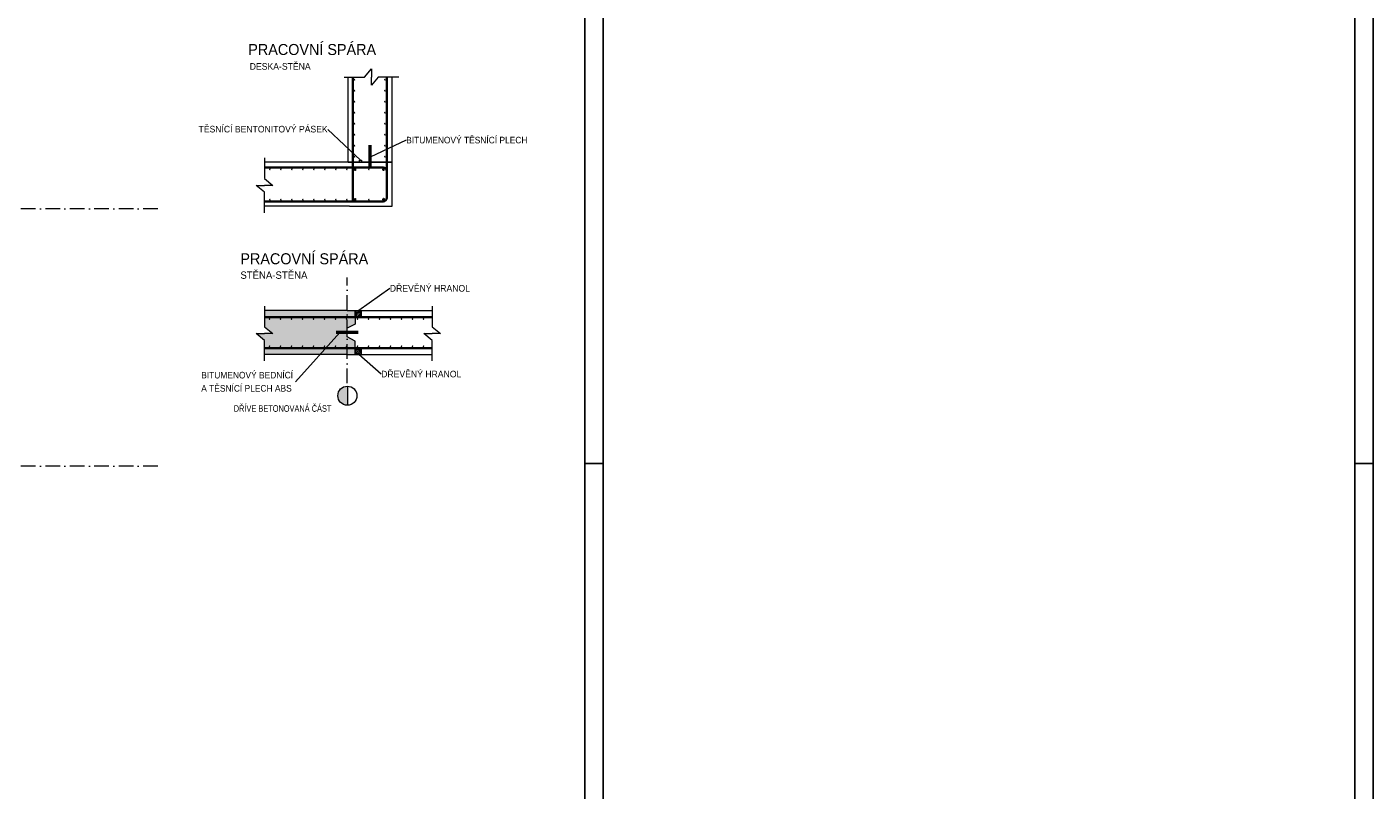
# Model space of a CAD drawing. Header units: millimetres. Extents: x 0 to 78750, y 0 to 63000.
# Tile 22 of 23: x 51212 to 78750, y 15600 to 31201. Entities that reach past the tile are written whole.
import ezdxf
from ezdxf.enums import TextEntityAlignment as Align

# ---------------------------------------------------------------- set-up
doc = ezdxf.new("R2010")
doc.units = ezdxf.units.MM
doc.header["$LTSCALE"] = 1000
for name, pattern in [('Carkovana', [0.21, 0.15, -0.06]), ('Cerchovana 2x', [0.5, 0.3, -0.1, 0, -0.1]), ('Teckovana', [0.06, 0, -0.06])]:
    doc.linetypes.add(name, pattern=pattern)
for name, color, linetype, lineweight in [('AM_6', 2, 'Continuous', 35), ('Filling', 7, 'Continuous', 13), ('Obecné01', 7, 'Continuous', 13), ('Rastr', 30, 'Teckovana', 18), ('Stěna', 7, 'Continuous', 35)]:
    doc.layers.add(name, color=color, linetype=linetype, lineweight=lineweight)
doc.layers.add('Plošné základy', color=7, linetype='Continuous')
doc.layers.add('Standard', color=7, linetype='Continuous')
doc.styles.add('ARIAL', font='arial.ttf')

msp = doc.modelspace()

# ---------------------------------------------------------------- hatches: boundary and pattern name
at = {"layer": 'AM_6', "linetype": 'Carkovana', "lineweight": 5, "transparency": 33554687}
for points in [[(58232, 28519), (58219, 28545), (58216, 28537)], [(58232, 28519), (58216, 28537), (58224, 28522)], [(58224, 28522), (58216, 28537), (58218, 28529)], [(58240, 28520), (58226, 28551), (58219, 28545)], [(58240, 28520), (58219, 28545), (58232, 28519)], [(58247, 28526), (58235, 28552), (58226, 28551)], [(58247, 28526), (58226, 28551), (58240, 28520)], [(58250, 28534), (58243, 28550), (58235, 28552)], [(58250, 28534), (58235, 28552), (58247, 28526)], [(58243, 28550), (58250, 28534), (58248, 28543)]]:
    msp.add_hatch(color=7, dxfattribs=at).paths.add_polyline_path(points)
at = {"layer": 'Filling', "linetype": 'Carkovana', "lineweight": 18, "true_color": 0xababab, "transparency": 33554687}
for points in [[(56073, 24507), (57927, 24507), (57927, 24779), (57762, 24864), (57762, 25040), (57927, 25124), (57927, 25407), (56073, 25407), (56073, 25072), (56242, 24932), (55903, 24932), (56073, 24792)], [(57739, 23855), (57712, 23849), (57686, 23839), (57661, 23826), (57639, 23809), (57619, 23789), (57602, 23767), (57589, 23743), (57579, 23717), (57574, 23689), (57572, 23662), (57574, 23634), (57579, 23607), (57589, 23581), (57602, 23556), (57619, 23534), (57639, 23514), (57661, 23498), (57686, 23484), (57712, 23475), (57739, 23469), (57767, 23467), (57768, 23467), (57768, 23857), (57767, 23857)]]:
    msp.add_hatch(color=253, dxfattribs=at).paths.add_polyline_path(points)

# ---------------------------------------------------------------- linework, layer by layer
at = {"layer": 'AM_6', "color": 7, "linetype": 'Continuous', "lineweight": 5, "transparency": 33554687}
for p, q in [((57365, 29107), (58038, 28476)), ((58970, 28883), (58233, 28536)), ((58636, 25853), (58002, 25407)), ((56704, 23943), (57615, 24952)), ((58459, 24100), (58002, 24507))]:
    msp.add_line(p, q, dxfattribs=at)
msp.add_circle((58233, 28536), 16.9, dxfattribs=at)
at = {"layer": 'Plošné základy', "color": 7, "linetype": 'Continuous', "lineweight": 50, "transparency": 33554687}
for p, q in [((58233, 28332), (58233, 28782)), ((57987, 24952), (57537, 24952))]:
    msp.add_line(p, q, dxfattribs=at)
at = {"layer": 'Plošné základy', "color": 7, "linetype": 'Continuous', "lineweight": 18, "transparency": 33554687}
for p, q in [((57927, 25275), (57927, 25124)), ((57927, 24628), (57927, 24779))]:
    msp.add_line(p, q, dxfattribs=at)
at = {"layer": 'Rastr', "color": 7, "linetype": 'Cerchovana 2x', "lineweight": 5, "transparency": 33554687}
for p, q in [((53891, 27480), (1242, 27480)), ((53891, 22220), (1242, 22220))]:
    msp.add_line(p, q, dxfattribs=at)
at = {"layer": 'Standard', "color": 7, "linetype": 'Continuous', "lineweight": 5, "transparency": 33554687}
for p, q in [((58119, 30177), (58258, 30347)), ((58258, 30347), (58258, 30177)), ((57699, 30177), (58119, 30177)), ((58398, 30177), (58258, 30008)), ((58258, 30008), (58258, 30177)), ((58818, 30177), (58398, 30177)), ((56073, 28522), (56073, 28102)), ((56073, 28102), (56243, 27962)), ((56073, 27822), (55903, 27962)), ((55903, 27962), (56073, 27962)), ((56243, 27962), (56073, 27962)), ((56073, 27402), (56073, 27822)), ((56073, 25492), (56073, 25072)), ((57932, 25350), (57935, 25359)), ((57935, 25359), (57938, 25368)), ((57938, 25368), (57943, 25376)), ((57941, 25324), (57946, 25337)), ((57943, 25376), (57948, 25383)), ((57946, 25337), (57953, 25349)), ((57948, 25383), (57954, 25390)), ((57953, 25349), (57957, 25355)), ((57954, 25390), (57961, 25395)), ((57957, 25355), (57962, 25361)), ((57961, 25395), (57969, 25400)), ((57962, 25361), (57968, 25366)), ((57968, 25366), (57974, 25371)), ((57969, 25400), (57978, 25405)), ((57971, 25326), (57980, 25338)), ((57974, 25371), (57990, 25379)), ((57980, 25338), (57990, 25348)), ((57990, 25379), (58007, 25385)), ((57990, 25348), (58002, 25356)), ((58002, 25356), (58015, 25361)), ((58007, 25385), (58026, 25389)), ((58015, 25361), (58029, 25364)), ((58016, 25330), (58030, 25336)), ((58026, 25389), (58044, 25391)), ((58029, 25364), (58032, 25364)), ((58030, 25336), (58034, 25336)), ((58032, 25364), (58035, 25364)), ((58034, 25336), (58039, 25336)), ((58035, 25364), (58039, 25364)), ((58039, 25364), (58042, 25363)), ((58039, 25336), (58043, 25336)), ((58043, 25336), (58047, 25336)), ((59502, 25492), (59502, 25072)), ((56073, 25072), (56242, 24932)), ((57933, 25297), (57937, 25310)), ((57937, 25310), (57941, 25324)), ((57953, 25284), (57958, 25298)), ((57958, 25298), (57964, 25312)), ((57964, 25312), (57971, 25326)), ((57983, 25285), (57993, 25302)), ((57993, 25302), (58004, 25318)), ((58004, 25318), (58016, 25330)), ((58010, 25282), (58013, 25288)), ((58013, 25288), (58016, 25294)), ((58016, 25294), (58020, 25300)), ((58020, 25300), (58025, 25305)), ((58025, 25305), (58026, 25306)), ((58026, 25306), (58028, 25307)), ((58028, 25307), (58030, 25308)), ((58030, 25308), (58032, 25309)), ((58032, 25309), (58035, 25310)), ((58035, 25310), (58039, 25310)), ((58039, 25310), (58043, 25310)), ((58043, 25310), (58047, 25309)), ((59502, 25072), (59672, 24932)), ((56073, 24792), (55903, 24932)), ((55903, 24932), (56073, 24932)), ((56242, 24932), (56073, 24932)), ((56073, 24372), (56073, 24792)), ((59502, 24792), (59332, 24932)), ((59332, 24932), (59502, 24932)), ((59672, 24932), (59502, 24932)), ((59502, 24372), (59502, 24792)), ((57931, 24586), (57933, 24593)), ((57933, 24593), (57935, 24599)), ((57933, 24530), (57937, 24544)), ((57935, 24599), (57938, 24604)), ((57937, 24544), (57941, 24557)), ((57938, 24604), (57942, 24608)), ((57941, 24557), (57946, 24571)), ((57942, 24608), (57946, 24611)), ((57946, 24611), (57950, 24613)), ((57946, 24571), (57953, 24583)), ((57950, 24613), (57955, 24614)), ((57950, 24512), (57956, 24528)), ((57953, 24583), (57957, 24589)), ((57955, 24614), (57960, 24615)), ((57956, 24528), (57962, 24543)), ((57957, 24589), (57962, 24595)), ((57962, 24595), (57968, 24600)), ((57962, 24543), (57970, 24558)), ((57968, 24600), (57974, 24604)), ((57970, 24558), (57980, 24571)), ((57974, 24604), (57984, 24608)), ((57980, 24571), (57990, 24581)), ((57983, 24519), (57993, 24536)), ((57984, 24608), (57994, 24611)), ((57990, 24581), (58002, 24589)), ((57993, 24536), (58004, 24552)), ((57994, 24611), (58005, 24612)), ((58002, 24589), (58015, 24595)), ((58004, 24552), (58016, 24564)), ((58005, 24612), (58016, 24613)), ((58010, 24516), (58013, 24522)), ((58013, 24522), (58016, 24528)), ((58015, 24595), (58029, 24597)), ((58016, 24564), (58030, 24570)), ((58016, 24528), (58020, 24534)), ((58020, 24534), (58025, 24539)), ((58025, 24539), (58026, 24540)), ((58026, 24540), (58028, 24541)), ((58028, 24541), (58030, 24542)), ((58029, 24597), (58032, 24598)), ((58030, 24570), (58034, 24570)), ((58030, 24542), (58032, 24543)), ((58032, 24598), (58035, 24597)), ((58032, 24543), (58035, 24544)), ((58034, 24570), (58039, 24570)), ((58035, 24597), (58039, 24597)), ((58035, 24544), (58039, 24544)), ((58039, 24597), (58042, 24597)), ((58039, 24570), (58043, 24570)), ((58039, 24544), (58043, 24543)), ((58043, 24570), (58047, 24570)), ((58043, 24543), (58047, 24543)), ((57767, 23857), (57767, 23467))]:
    msp.add_line(p, q, dxfattribs=at)
at = {"layer": 'Standard', "color": 7, "linetype": 'Continuous', "lineweight": 18, "transparency": 33554687}
for p, q in [((57783, 28437), (57783, 30177)), ((58683, 27537), (58683, 30177)), ((57783, 28437), (56073, 28437)), ((58017, 28437), (58017, 28476)), ((58017, 28476), (58036, 28476)), ((58036, 28437), (58017, 28437)), ((58036, 28476), (58055, 28476)), ((58055, 28437), (58036, 28437)), ((58055, 28476), (58055, 28437)), ((57813, 27537), (56073, 27537)), ((57813, 27537), (58683, 27537)), ((57762, 25407), (56073, 25407)), ((57762, 25407), (59502, 25407)), ((57927, 25275), (57927, 25407)), ((57927, 25407), (58047, 25407)), ((58047, 25407), (58047, 25275)), ((57927, 25124), (57762, 25040)), ((58047, 25275), (57927, 25275)), ((57762, 24864), (57762, 25040)), ((57927, 24779), (57762, 24864)), ((57927, 24507), (57927, 24628)), ((57927, 24628), (58047, 24628)), ((58047, 24628), (58047, 24507)), ((57762, 24507), (56073, 24507)), ((57762, 24507), (59502, 24507)), ((58047, 24507), (57927, 24507))]:
    msp.add_line(p, q, dxfattribs=at)
at = {"layer": 'Standard', "color": 176, "linetype": 'Continuous', "lineweight": 35, "transparency": 33554687}
for p, q in [((57881, 30177), (57881, 27642)), ((58574, 30177), (58574, 27702)), ((56073, 28328), (58499, 28328)), ((58574, 28253), (58574, 27710)), ((56073, 27635), (58499, 27635)), ((56073, 25268), (59502, 25268)), ((56073, 24635), (59502, 24635))]:
    msp.add_line(p, q, dxfattribs=at)
at = {"layer": 'Standard', "color": 7, "linetype": 'Continuous', "lineweight": -3, "transparency": 33554687}
msp.add_line((57783, 28437), (58683, 28437), dxfattribs=at)
at = {"layer": 'Standard', "color": 7, "linetype": 'Cerchovana 2x', "lineweight": 5, "transparency": 33554687}
msp.add_line((57762, 23917), (57762, 26077), dxfattribs=at)
at = {"layer": 'Standard', "color": 176, "linetype": 'Continuous', "lineweight": 35, "transparency": 33554687}
for centre in [(57917, 30122), (58540, 30122), (57917, 29896), (58540, 29896), (57917, 29671), (58540, 29671), (57917, 29446), (57917, 29221), (58540, 29446), (58540, 29221), (57917, 28996), (58540, 28996), (57917, 28771), (58540, 28771), (57917, 28546), (58540, 28546), (56186, 28293), (56411, 28293), (56636, 28293), (56861, 28293), (57086, 28293), (57311, 28293), (57536, 28293), (57761, 28293), (58211, 28293), (56186, 27671), (56411, 27671), (56636, 27671), (56861, 27671), (57086, 27671), (57311, 27671), (57536, 27671), (57761, 27671), (58211, 27671), (56179, 25233), (56404, 25233), (56629, 25233), (56854, 25233), (57079, 25233), (57304, 25233), (57529, 25233), (57754, 25233), (57979, 25233), (58204, 25233), (58429, 25233), (58654, 25233), (58879, 25233), (59104, 25233), (59329, 25233), (56179, 24671), (56404, 24671), (56629, 24671), (56854, 24671), (57079, 24671), (57304, 24671), (57529, 24671), (57754, 24671), (57979, 24671), (58204, 24671), (58429, 24671), (58654, 24671), (58879, 24671), (59104, 24671), (59329, 24671)]:
    msp.add_circle(centre, 0.15, dxfattribs=at)
at = {"layer": 'Standard', "color": 176, "linetype": 'Continuous', "lineweight": 50, "transparency": 33554687}
for centre in [(57924, 28286), (58509, 28286), (57925, 27671), (58510, 27671)]:
    msp.add_circle(centre, 0.15, dxfattribs=at)
at = {"layer": 'Standard', "color": 7, "linetype": 'Continuous', "lineweight": 18, "transparency": 33554687}
msp.add_circle((57767, 23662), 195, dxfattribs=at)
at = {"layer": 'Standard', "color": 176, "linetype": 'Continuous', "lineweight": 35, "transparency": 33554687}
for centre, start, end in [((58499, 28253), 0, 90), ((58499, 27710), 270, 0)]:
    msp.add_arc(centre, 75, start, end, dxfattribs=at)
at = {"layer": 'Stěna', "color": 7, "linetype": 'Continuous', "lineweight": -3, "transparency": 33554687}
for p, q in [((62625, 22275), (63000, 22275)), ((78375, 22275), (78750, 22275))]:
    msp.add_line(p, q, dxfattribs=at)
for points in [[(0, 0), (63000, 0), (63000, 63000), (0, 63000), (0, 0)], [(0, 0), (78750, 0), (78750, 63000), (0, 63000), (0, 0)], [(375, 375), (62625, 375), (62625, 62625), (375, 62625), (375, 375)], [(375, 375), (78375, 375), (78375, 62625), (375, 62625), (375, 375)]]:
    msp.add_lwpolyline(points, close=True, dxfattribs=at)

# ---------------------------------------------------------------- texts
at = {"layer": 'AM_6', "color": 7, "linetype": 'Continuous', "lineweight": 5, "transparency": 33554687, "style": 'ARIAL'}
for s, width, p, p2 in [('TĚSNÍCÍ BENTONITOVÝ PÁSEK', 0.934343, (54723, 29044), (57365, 29044)), ('BITUMENOVÝ TĚSNÍCÍ PLECH', 0.91133, (58970, 28820), (61451, 28820)), ('DŘEVĚNÝ HRANOL', 0.937921, (58636, 25790), (60276, 25790)), ('BITUMENOVÝ BEDNÍCÍ ', 0.910948, (54778, 24015), (56704, 24015)), ('DŘEVĚNÝ HRANOL', 0.937921, (58459, 24037), (60099, 24037)), ('A TĚSNÍCÍ PLECH ABS', 0.911165, (54778, 23745), (56629, 23745)), ('DŘÍVE BETONOVANÁ ČÁST', 0.80169, (55443, 23333), (57441, 23333))]:
    msp.add_text(s, height=135, dxfattribs=dict(at, width=width)).set_placement(p, p2, align=Align.FIT)
at = {"layer": 'Obecné01', "color": 7, "linetype": 'Continuous', "lineweight": -3, "transparency": 33554687, "style": 'ARIAL', "width": 0.936266}
for p, p2 in [((55741, 30627), (58355, 30627)), ((55579, 26349), (58194, 26349))]:
    msp.add_text('PRACOVNÍ SPÁRA', height=225, dxfattribs=at).set_placement(p, p2, align=Align.FIT)
at = {"layer": 'Obecné01', "color": 7, "linetype": 'Continuous', "lineweight": 5, "transparency": 33554687, "style": 'ARIAL', "width": 0.935912}
msp.add_text('STĚNA-STĚNA', height=150, dxfattribs=at).set_placement((55579, 26052), (56951, 26052), align=Align.FIT)
at = {"layer": 'Standard', "color": 7, "linetype": 'Continuous', "lineweight": 5, "transparency": 33554687, "style": 'ARIAL', "width": 0.936397}
msp.add_text('DESKA-STĚNA', height=135, dxfattribs=at).set_placement((55770, 30326), (57016, 30326), align=Align.FIT)

doc.saveas('drawing.dxf')
